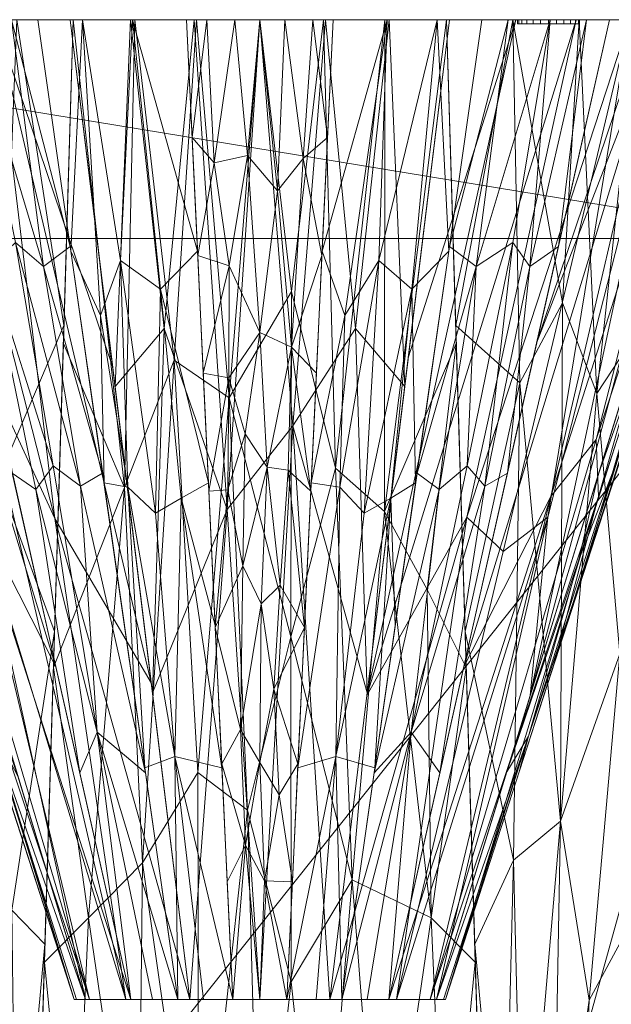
# Model space of a CAD drawing. Header units: millimetres. Extents: x -191 to 191, y -360 to 0.
# Tile 3 of 4: x -58 to 85, y -239 to 0. Entities that reach past the tile are written whole.
import ezdxf

# ---------------------------------------------------------------- set-up
doc = ezdxf.new("R2010")
doc.units = ezdxf.units.MM
doc.layers.add('M-520-M_DRAINAGE_FW', color=2, linetype='Continuous', lineweight=30)

# ---------------------------------------------------------------- blocks, each defined once
blk = doc.blocks.new('AmericanStandard_WCWallHung_AcaciaE__CL3119B-6DACTPT_ - CL3119B-6DACTPT-3449-3D View 1')
at = {"layer": 'M-520-M_DRAINAGE_FW', "lineweight": 9}
mesh = blk.add_polyface(dxfattribs=at)
corners = [(-190.59, 0), (-190.59, 0, 144.94), (-189.04, 0, 231.64), (-184.37, 0, 318.24), (-175.29, 0, 375.22), (-156.54, 0, 429.79), (-128.7, 0, 480.34), (-105.62, 0, 508.26), (-77.41, 0, 530.99), (-45.23, 0, 547.61), (-15.4, 0, 555.25), (15.4, 0, 555.25), (45.23, 0, 547.61), (77.41, 0, 530.99), (105.62, 0, 508.26), (128.7, 0, 480.34), (156.54, 0, 429.79), (175.29, 0, 375.22), (184.37, 0, 318.24), (189.04, 0, 231.64), (190.59, 0, 144.94), (190.59, 0), (-53.84, 0, 475.5), (-70.38, 0, 456.64), (-84.77, 0, 436.09), (-97.51, 0, 412.94), (-107.7, 0, 388.55), (-115.21, 0, 363.22), (-119.97, 0, 337.22), (-121.92, 0, 310.87), (-121.3, 0, 294.18), (-118.77, 0, 277.67), (-114.37, 0, 261.56), (-105.92, 0, 241.49), (-94.57, 0, 222.91), (-80.58, 0, 206.22), (-64.25, 0, 191.81), (-45.96, 0, 179.98), (-31.36, 0, 173.54), (-15.9, 0, 169.6), (0.01, 0, 168.27), (15.91, 0, 169.6), (31.37, 0, 173.54), (45.96, 0, 179.98), (62.09, 0, 190.2), (76.74, 0, 202.43), (89.67, 0, 216.47), (100.64, 0, 232.08), (109.49, 0, 248.99), (116.05, 0, 266.9), (120.67, 0, 288.66), (121.92, 0, 310.87), (119.97, 0, 337.23), (115.21, 0, 363.23), (107.69, 0, 388.56), (97.51, 0, 412.95), (84.77, 0, 436.09), (70.37, 0, 456.64), (53.84, 0, 475.5), (42.98, 0, 485.1), (30.87, 0, 493.05), (17.75, 0, 499.17), (6.03, 0, 502.08), (-6.04, 0, 502.08), (-17.75, 0, 499.17), (-30.87, 0, 493.05), (-42.98, 0, 485.1), (-77.5, 0, 70.59), (-77.24, 0, 68.64), (-76.5, 0, 66.84), (-75.3, 0, 65.28), (-73.75, 0, 64.09), (-71.94, 0, 63.34), (-70, 0, 63.09), (-68.06, 0, 63.34), (-66.25, 0, 64.09), (-64.7, 0, 65.28), (-63.5, 0, 66.84), (-62.76, 0, 68.64), (-62.5, 0, 70.59), (-62.76, 0, 72.53), (-63.5, 0, 74.34), (-64.7, 0, 75.89), (-66.25, 0, 77.08), (-68.06, 0, 77.83), (-70, 0, 78.09), (-71.94, 0, 77.83), (-73.75, 0, 77.08), (-75.3, 0, 75.89), (-76.5, 0, 74.34), (-77.24, 0, 72.53), (62.5, 0, 70.59), (62.76, 0, 68.64), (63.5, 0, 66.84), (64.7, 0, 65.28), (66.25, 0, 64.09), (68.06, 0, 63.34), (70, 0, 63.09), (71.94, 0, 63.34), (73.75, 0, 64.09), (75.3, 0, 65.28), (76.5, 0, 66.84), (77.24, 0, 68.64), (77.5, 0, 70.59), (77.24, 0, 72.53), (76.5, 0, 74.34), (75.3, 0, 75.89), (73.75, 0, 77.08), (71.94, 0, 77.83), (70, 0, 78.09), (68.06, 0, 77.83), (66.25, 0, 77.08), (64.7, 0, 75.89), (63.5, 0, 74.34), (62.76, 0, 72.53)]
mesh.append_faces([[corners[k] for k in face] for face in [(29, 3, 28), (30, 3, 29), (63, 10, 62), (90, 1, 89), (68, 0, 67), (49, 19, 48), (51, 18, 50), (93, 77, 92), (106, 20, 105), (108, 44, 107), (99, 21, 98), (101, 21, 100)]], dxfattribs={"vtx0": -1, "vtx1": -1})
mesh.append_faces([[corners[k] for k in face] for face in [(113, 81, 40)]], dxfattribs={"vtx0": -1, "vtx1": -1, "vtx2": -1})
mesh.append_faces([[corners[k] for k in face] for face in [(26, 4, 5, 25), (4, 27, 28, 3), (31, 2, 3, 30), (2, 33, 34, 1), (23, 6, 7, 22), (8, 66, 22, 7), (10, 63, 64), (1, 34, 35), (6, 23, 24), (1, 90, 67, 0), (0, 68, 69), (0, 69, 70), (37, 85, 86, 36), (91, 78, 79, 114), (92, 77, 78, 91), (11, 61, 62, 10), (61, 11, 12, 60), (60, 12, 13, 59), (13, 58, 59), (15, 56, 57, 14), (20, 45, 46), (14, 57, 58, 13), (56, 15, 16, 55), (18, 51, 52), (19, 49, 50, 18), (111, 41, 42, 110), (113, 40, 41, 112), (110, 42, 43, 109), (20, 106, 107), (21, 101, 102)]], dxfattribs={"vtx0": -1, "vtx2": -1})
mesh.append_faces([[corners[k] for k in face] for face in [(1, 35, 36, 87), (0, 73, 74, 96)]], dxfattribs={"vtx0": -1, "vtx2": -1, "vtx3": -1})
mesh.append_faces([[corners[k] for k in face] for face in [(26, 27, 4), (32, 33, 2), (31, 32, 2), (86, 87, 36), (88, 89, 1), (87, 88, 1), (70, 71, 0), (72, 73, 0), (71, 72, 0), (82, 83, 39), (79, 80, 114), (53, 54, 17), (47, 48, 19), (111, 112, 41), (104, 105, 20), (99, 100, 21), (97, 98, 21), (102, 103, 21)]], dxfattribs={"vtx1": -1, "vtx2": -1})
mesh.append_faces([[corners[k] for k in face] for face in [(44, 45, 20, 107)]], dxfattribs={"vtx1": -1, "vtx2": -1, "vtx3": -1})
mesh.append_faces([[corners[k] for k in face] for face in [(5, 6, 24, 25), (65, 66, 8, 9), (64, 65, 9, 10), (84, 85, 37, 38), (83, 84, 38, 39), (81, 82, 39, 40), (76, 77, 93, 94), (75, 76, 94, 95), (80, 81, 113, 114), (74, 75, 95, 96), (43, 44, 108, 109), (54, 55, 16, 17), (52, 53, 17, 18), (46, 47, 19, 20), (21, 0, 96, 97), (103, 104, 20, 21)]], dxfattribs={"vtx1": -1, "vtx3": -1})
mesh = blk.add_polyface(dxfattribs=at)
corners = [(-190.59, 0), (190.59, 0), (182.65, -42.96), (132.5, -53.04), (132.5, -300), (63.91, -300), (48.3, -325.71), (28.9, -348.7), (10.6, -359.37), (-10.59, -359.37), (-28.89, -348.7), (-48.29, -325.71), (-63.9, -300), (-132.5, -300), (-132.5, -53.04), (-182.65, -42.96)]
mesh.append_faces([[corners[k] for k in face] for face in [(6, 10, 11, 5)]], dxfattribs={"vtx0": -1, "vtx2": -1})
mesh.append_faces([[corners[k] for k in face] for face in [(5, 11, 12, 3)]], dxfattribs={"vtx0": -1, "vtx2": -1, "vtx3": -1})
mesh.append_faces([[corners[k] for k in face] for face in [(9, 10, 7, 8), (4, 5, 3)]], dxfattribs={"vtx1": -1})
mesh.append_faces([[corners[k] for k in face] for face in [(6, 7, 10)]], dxfattribs={"vtx1": -1, "vtx2": -1})
mesh.append_faces([[corners[k] for k in face] for face in [(1, 2, 3, 0)]], dxfattribs={"vtx2": -1})
mesh.append_faces([[corners[k] for k in face] for face in [(14, 15, 0, 3), (12, 13, 14, 3)]], dxfattribs={"vtx2": -1, "vtx3": -1})
mesh = blk.add_polyface(dxfattribs=at)
corners = [(-85.67, -300, 383.94), (-70.94, -300, 403.89), (-54.42, -300, 422.38), (-45.23, 0, 547.61), (-77.41, 0, 530.99), (-105.62, 0, 508.26), (-128.7, 0, 480.34), (-49.77, -148.35, 485.69), (-107.42, -148.35, 432.67), (-63.81, -300, 411.87), (-74.93, -153.72, 466.23), (-77.3, -300, 395.28), (-83.68, -194.33, 439.49), (-92.16, -203.75, 424.99), (-105.73, -88.04, 465.92), (-89.6, -90.6, 481.69), (-91.52, 0, 519.63), (-58.95, 0, 540.53), (-47.5, -74.18, 516.65), (-63.43, -111.26, 492.8), (-60.14, -215.94, 451.39), (-70.68, -237.7, 432.8), (-96.55, -224.18, 408.31), (-117.16, 0, 494.3), (-118.06, -74.18, 456.5), (-99.96, -68.67, 481.74), (-80.03, -72.43, 497.83), (-59.12, -300, 417.13), (-52.1, -224.18, 454.03), (-81.49, -300, 389.61)]
mesh.append_faces([[corners[k] for k in face] for face in [(17, 18, 3), (24, 23, 6), (28, 27, 2), (29, 22, 0)]], dxfattribs={"vtx0": -1})
mesh.append_faces([[corners[k] for k in face] for face in [(9, 21, 1), (18, 19, 7), (4, 19, 17), (23, 25, 5), (16, 26, 4)]], dxfattribs={"vtx0": -1, "vtx1": -1})
mesh.append_faces([[corners[k] for k in face] for face in [(22, 29, 13), (10, 15, 12), (18, 17, 19), (21, 20, 10), (1, 21, 12), (26, 16, 15), (23, 24, 14), (27, 28, 20), (19, 20, 7), (12, 13, 11), (13, 14, 8), (15, 25, 12), (12, 14, 13), (25, 23, 14), (4, 26, 19), (25, 15, 5), (26, 15, 10), (10, 20, 19), (20, 21, 9), (12, 21, 10), (12, 25, 14), (19, 26, 10)]], dxfattribs={"vtx0": -1, "vtx1": -1, "vtx2": -1})
mesh.append_faces([[corners[k] for k in face] for face in [(20, 9, 27), (13, 8, 22)]], dxfattribs={"vtx0": -1, "vtx2": -1})
mesh.append_faces([[corners[k] for k in face] for face in [(11, 1, 12), (16, 5, 15), (24, 8, 14), (28, 7, 20), (29, 11, 13)]], dxfattribs={"vtx1": -1, "vtx2": -1})
mesh = blk.add_polyface(dxfattribs=at)
corners = [(-31.31, -237.6, 316.82), (-41.29, -237.6, 294.62), (-45.03, -237.6, 270.57), (-121.92, 0, 310.87), (-119.97, 0, 337.22), (-115.21, 0, 363.22), (-107.7, 0, 388.55), (-97.51, 0, 412.94), (-84.77, 0, 436.09), (-71.14, -156.9, 284.26), (-49.46, -156.9, 357.33), (-96.53, -78.45, 297.57), (-67.12, -78.45, 396.71), (-120.57, 0, 329.14), (-93.6, 0, 420.04), (-70.52, -115.63, 355.57), (-81.59, -101.8, 341.12), (-82.1, -115.64, 316.51)]
mesh.append_faces([[corners[k] for k in face] for face in [(5, 17, 4)]], dxfattribs={"vtx0": -1, "vtx1": -1})
mesh.append_faces([[corners[k] for k in face] for face in [(16, 1, 17), (16, 6, 15), (17, 9, 4), (17, 5, 16), (10, 15, 7), (16, 15, 1)]], dxfattribs={"vtx0": -1, "vtx1": -1, "vtx2": -1})
mesh.append_faces([[corners[k] for k in face] for face in [(12, 7, 14), (15, 10, 0), (17, 2, 9), (16, 5, 6)]], dxfattribs={"vtx0": -1, "vtx2": -1})
mesh.append_faces([[corners[k] for k in face] for face in [(13, 4, 11), (0, 1, 15), (6, 7, 15), (12, 10, 7), (9, 11, 4), (1, 2, 17)]], dxfattribs={"vtx1": -1, "vtx2": -1})
mesh.append_faces([[corners[k] for k in face] for face in [(11, 3, 13), (14, 8, 12)]], dxfattribs={"vtx2": -1})
mesh = blk.add_polyface(dxfattribs=at)
corners = [(-45.03, -237.6, 270.57), (-44.42, -237.6, 261.35), (-42.24, -237.6, 252.36), (-114.37, 0, 261.56), (-118.77, 0, 277.67), (-121.3, 0, 294.18), (-121.92, 0, 310.87), (-86.84, -108.38, 292.49), (-81.47, -108.38, 257.36), (-62.56, -183.41, 279.76), (-58.69, -183.41, 254.46), (-87.71, -102.45, 276.31), (-78.93, -124.49, 264.9), (-66.01, -169.6, 267.66), (-98.21, -62.31, 268.6)]
mesh.append_faces([[corners[k] for k in face] for face in [(8, 12, 10), (5, 11, 4), (4, 14, 3)]], dxfattribs={"vtx0": -1, "vtx1": -1})
mesh.append_faces([[corners[k] for k in face] for face in [(7, 11, 5), (14, 12, 8), (13, 12, 11), (11, 9, 13), (4, 11, 14), (12, 13, 10), (12, 14, 11)]], dxfattribs={"vtx0": -1, "vtx1": -1, "vtx2": -1})
mesh.append_faces([[corners[k] for k in face] for face in [(13, 9, 0), (14, 8, 3), (11, 7, 9), (13, 1, 2), (13, 2, 10)]], dxfattribs={"vtx0": -1, "vtx2": -1})
mesh.append_faces([[corners[k] for k in face] for face in [(6, 7, 5)]], dxfattribs={"vtx1": -1})
mesh.append_faces([[corners[k] for k in face] for face in [(0, 1, 13)]], dxfattribs={"vtx1": -1, "vtx2": -1})
mesh = blk.add_polyface(dxfattribs=at)
corners = [(-42.24, -237.6, 252.36), (-32.46, -237.6, 234.91), (-16.98, -237.6, 222.23), (-45.96, 0, 179.98), (-64.25, 0, 191.81), (-80.58, 0, 206.22), (-94.57, 0, 222.91), (-105.92, 0, 241.49), (-114.37, 0, 261.56), (-35.71, -84.06, 194.93), (-88.85, -84.06, 258.3), (-26.34, -160.83, 208.58), (-65.54, -160.83, 255.33), (-49.69, -120.98, 214.52), (-68.04, -120.98, 236.4), (-69.79, -77.55, 221.03)]
mesh.append_faces([[corners[k] for k in face] for face in [(10, 7, 8)]], dxfattribs={"vtx0": -1})
mesh.append_faces([[corners[k] for k in face] for face in [(12, 7, 10), (11, 13, 2)]], dxfattribs={"vtx0": -1, "vtx1": -1})
mesh.append_faces([[corners[k] for k in face] for face in [(15, 14, 1), (14, 15, 6), (4, 13, 11), (14, 7, 12), (15, 13, 5), (13, 15, 1)]], dxfattribs={"vtx0": -1, "vtx1": -1, "vtx2": -1})
mesh.append_faces([[corners[k] for k in face] for face in [(13, 1, 2), (14, 0, 1), (15, 5, 6)]], dxfattribs={"vtx0": -1, "vtx2": -1})
mesh.append_faces([[corners[k] for k in face] for face in [(12, 0, 14), (4, 5, 13), (11, 9, 4), (6, 7, 14)]], dxfattribs={"vtx1": -1, "vtx2": -1})
mesh.append_faces([[corners[k] for k in face] for face in [(9, 3, 4)]], dxfattribs={"vtx2": -1})
mesh = blk.add_polyface(dxfattribs=at)
corners = [(-19.88, -237.6, 331.37), (-25.99, -237.6, 324.41), (-31.31, -237.6, 316.82), (-84.77, 0, 436.09), (-70.38, 0, 456.64), (-53.84, 0, 475.5), (-38.12, -109.96, 408.79), (-60.03, -109.96, 380.89), (-27.74, -182.61, 364.72), (-43.68, -182.61, 344.42), (-50.08, -108.15, 396.56), (-45.98, -54.98, 442.15), (-60.22, 0, 468.22), (-52.44, -59.83, 431.48), (-43.52, -113.14, 400.56), (-79.22, 0, 444.02), (-72.4, -54.98, 408.49), (-65.5, -59.83, 414.85), (-54.33, -113.95, 386.16), (-39.47, -172.77, 358.7), (-59.25, -53.99, 427.9)]
mesh.append_faces([[corners[k] for k in face] for face in [(12, 13, 4)]], dxfattribs={"vtx0": -1, "vtx1": -1})
mesh.append_faces([[corners[k] for k in face] for face in [(17, 16, 15), (14, 13, 6), (18, 17, 10), (14, 10, 20), (13, 12, 11), (19, 14, 8), (14, 20, 13), (10, 14, 19), (7, 17, 18), (20, 10, 17), (9, 18, 19), (10, 19, 18), (20, 4, 13), (4, 20, 17)]], dxfattribs={"vtx0": -1, "vtx1": -1, "vtx2": -1})
mesh.append_faces([[corners[k] for k in face] for face in [(19, 1, 2), (19, 8, 0), (14, 6, 8), (17, 7, 16), (18, 9, 7)]], dxfattribs={"vtx0": -1, "vtx2": -1})
mesh.append_faces([[corners[k] for k in face] for face in [(2, 9, 19), (11, 6, 13), (15, 4, 17), (0, 1, 19)]], dxfattribs={"vtx1": -1, "vtx2": -1})
mesh.append_faces([[corners[k] for k in face] for face in [(16, 3, 15), (12, 5, 11)]], dxfattribs={"vtx2": -1})
mesh = blk.add_polyface(dxfattribs=at)
corners = [(-77.5, -1, 70.59), (-77.24, -1, 72.53), (-76.5, -1, 74.34), (-75.3, -1, 75.89), (-73.75, -1, 77.08), (-71.94, -1, 77.83), (-70, -1, 78.09), (-68.06, -1, 77.83), (-66.25, -1, 77.08), (-64.7, -1, 75.89), (-63.5, -1, 74.34), (-62.76, -1, 72.53), (-62.5, -1, 70.59), (-62.76, -1, 68.64), (-63.5, -1, 66.84), (-64.7, -1, 65.28), (-66.25, -1, 64.09), (-68.06, -1, 63.34), (-70, -1, 63.09), (-71.94, -1, 63.34), (-73.75, -1, 64.09), (-75.3, -1, 65.28), (-76.5, -1, 66.84), (-77.24, -1, 68.64), (62.5, -1, 70.59), (62.76, -1, 72.53), (63.5, -1, 74.34), (64.7, -1, 75.89), (66.25, -1, 77.08), (68.06, -1, 77.83), (70, -1, 78.09), (71.94, -1, 77.83), (73.75, -1, 77.08), (75.3, -1, 75.89), (76.5, -1, 74.34), (77.24, -1, 72.53), (77.5, -1, 70.59), (77.24, -1, 68.64), (76.5, -1, 66.84), (75.3, -1, 65.28), (73.75, -1, 64.09), (71.94, -1, 63.34), (70, -1, 63.09), (68.06, -1, 63.34), (66.25, -1, 64.09), (64.7, -1, 65.28), (63.5, -1, 66.84), (62.76, -1, 68.64)]
mesh.append_faces([[corners[k] for k in face] for face in [(4, 1, 2, 3), (6, 4, 5), (28, 25, 26, 27), (30, 28, 29)]], dxfattribs={"vtx0": -1})
mesh.append_faces([[corners[k] for k in face] for face in [(10, 14, 8, 9), (11, 14, 10), (34, 36, 32, 33)]], dxfattribs={"vtx0": -1, "vtx1": -1})
mesh.append_faces([[corners[k] for k in face] for face in [(25, 31, 46, 24)]], dxfattribs={"vtx0": -1, "vtx1": -1, "vtx2": -1})
mesh.append_faces([[corners[k] for k in face] for face in [(7, 14, 22, 1), (38, 41, 46, 31)]], dxfattribs={"vtx0": -1, "vtx1": -1, "vtx2": -1, "vtx3": -1})
mesh.append_faces([[corners[k] for k in face] for face in [(20, 14, 17, 18)]], dxfattribs={"vtx0": -1, "vtx1": -1, "vtx3": -1})
mesh.append_faces([[corners[k] for k in face] for face in [(46, 41, 42), (38, 31, 32)]], dxfattribs={"vtx0": -1, "vtx2": -1})
mesh.append_faces([[corners[k] for k in face] for face in [(4, 6, 7, 1), (28, 30, 31, 25)]], dxfattribs={"vtx0": -1, "vtx2": -1, "vtx3": -1})
mesh.append_faces([[corners[k] for k in face] for face in [(16, 17, 14, 15), (19, 20, 18), (40, 41, 38, 39), (45, 46, 44), (47, 24, 46)]], dxfattribs={"vtx1": -1})
mesh.append_faces([[corners[k] for k in face] for face in [(7, 8, 14), (43, 44, 46, 42)]], dxfattribs={"vtx1": -1, "vtx2": -1})
mesh.append_faces([[corners[k] for k in face] for face in [(12, 13, 14, 11), (34, 35, 36)]], dxfattribs={"vtx2": -1})
mesh.append_faces([[corners[k] for k in face] for face in [(20, 21, 22, 14), (36, 37, 38, 32)]], dxfattribs={"vtx2": -1, "vtx3": -1})
mesh.append_faces([[corners[k] for k in face] for face in [(22, 23, 0, 1)]], dxfattribs={"vtx3": -1})
mesh = blk.add_polyface(dxfattribs=at)
corners = [(-54.42, -300, 422.38), (-29.51, -300, 439.3), (0, -300, 445.24), (29.51, -300, 439.3), (54.42, -300, 422.38), (45.23, 0, 547.61), (15.4, 0, 555.25), (-15.4, 0, 555.25), (-45.23, 0, 547.61), (50.04, -157.06, 482.05), (30.21, -119.27, 506.94), (7.53, -149.6, 500.55), (-15.06, -182.52, 487.33), (-50.04, -157.06, 482.05), (-32.8, -113.39, 508.22), (45.19, -300, 428.65), (52.23, -228.53, 452.22), (41.53, -217.74, 464.16), (47.63, -78.53, 514.83), (40.56, -138.17, 495.25), (30.31, 0, 551.43), (14.76, -300, 442.27), (22.42, -208.54, 475.93), (7.56, -233.3, 469.56), (-2.97, -191.63, 485.28), (0, 0, 555.25), (-7.45, -91.69, 522.01), (-20.74, -82.55, 523.45), (-30.31, 0, 551.43), (7.71, -65.94, 531.53), (18.32, -108.77, 514.15), (-14.76, -300, 442.27), (-45.19, -300, 428.65), (-52.23, -228.53, 452.22), (-41.53, -217.74, 464.16), (-47.63, -78.53, 514.83), (-28.48, -204.44, 475.47)]
mesh.append_faces([[corners[k] for k in face] for face in [(1, 34, 32), (9, 17, 16), (7, 26, 25), (31, 36, 1)]], dxfattribs={"vtx0": -1, "vtx1": -1})
mesh.append_faces([[corners[k] for k in face] for face in [(18, 10, 19), (28, 14, 27), (16, 17, 15), (2, 23, 24), (29, 30, 6), (36, 12, 27), (17, 22, 3), (24, 26, 12), (11, 26, 24), (22, 17, 10), (17, 9, 19), (17, 19, 10), (30, 22, 10), (23, 22, 11), (22, 23, 21), (24, 23, 11), (26, 11, 29), (12, 31, 24), (27, 26, 7), (12, 26, 27), (27, 14, 36), (26, 29, 25), (30, 29, 11), (22, 30, 11), (30, 10, 20), (36, 31, 12), (34, 33, 32), (36, 34, 1), (13, 34, 14), (34, 36, 14)]], dxfattribs={"vtx0": -1, "vtx1": -1, "vtx2": -1})
mesh.append_faces([[corners[k] for k in face] for face in [(29, 6, 25), (14, 28, 8), (19, 9, 18), (17, 3, 15), (10, 5, 20), (23, 2, 21), (30, 20, 6), (14, 35, 13), (27, 7, 28), (14, 8, 35)]], dxfattribs={"vtx0": -1, "vtx2": -1})
mesh.append_faces([[corners[k] for k in face] for face in [(18, 5, 10), (31, 2, 24), (21, 3, 22), (13, 33, 34)]], dxfattribs={"vtx1": -1, "vtx2": -1})
mesh.append_faces([[corners[k] for k in face] for face in [(15, 4, 16), (33, 0, 32)]], dxfattribs={"vtx2": -1})
mesh = blk.add_polyface(dxfattribs=at)
corners = [(-6.55, -237.6, 340.11), (-13.69, -237.6, 336.46), (-19.88, -237.6, 331.37), (-53.84, 0, 475.5), (-42.98, 0, 485.1), (-30.87, 0, 493.05), (-17.75, 0, 499.17), (-12.46, -112.33, 423.97), (-37.78, -112.33, 407.36), (-9.2, -181.43, 377.71), (-27.91, -181.43, 365.44), (-25.3, -119.63, 412.34), (-15.1, -56.16, 461.57), (-24.06, -65.3, 451.19), (-33.78, -58.41, 450.05), (-45.81, -56.16, 441.43), (-38.62, -71.74, 436.64), (-32.04, -113.31, 411.9), (-10.83, -146.88, 400.84), (-19.06, -115.98, 418.52), (-20.58, -178.62, 373.67)]
mesh.append_faces([[corners[k] for k in face] for face in [(7, 13, 12), (15, 16, 8), (8, 17, 10)]], dxfattribs={"vtx0": -1, "vtx1": -1})
mesh.append_faces([[corners[k] for k in face] for face in [(17, 16, 14), (16, 15, 4), (5, 12, 13), (14, 13, 11), (9, 20, 19), (20, 10, 17), (13, 14, 5), (8, 16, 17), (14, 16, 4), (11, 17, 14), (19, 20, 11), (19, 13, 7), (19, 11, 13), (11, 20, 17)]], dxfattribs={"vtx0": -1, "vtx1": -1, "vtx2": -1})
mesh.append_faces([[corners[k] for k in face] for face in [(20, 9, 0), (20, 1, 2), (19, 7, 18), (19, 18, 9)]], dxfattribs={"vtx0": -1, "vtx2": -1})
mesh.append_faces([[corners[k] for k in face] for face in [(2, 10, 20), (4, 5, 14), (0, 1, 20)]], dxfattribs={"vtx1": -1, "vtx2": -1})
mesh.append_faces([[corners[k] for k in face] for face in [(5, 6, 12), (15, 3, 4)]], dxfattribs={"vtx2": -1})
mesh = blk.add_polyface(dxfattribs=at)
corners = [(-16.98, -237.6, 222.23), (0, -237.6, 217.91), (16.98, -237.6, 222.23), (45.96, 0, 179.98), (31.37, 0, 173.54), (15.91, 0, 169.6), (0.01, 0, 168.27), (-15.9, 0, 169.6), (-31.36, 0, 173.54), (-45.96, 0, 179.98), (35.12, -88.91, 195.79), (-35.12, -88.91, 195.79), (-7.96, -118.78, 193.57), (7.98, -98.49, 189.3), (26.05, -163.25, 209.01), (23.23, -74.91, 187.51), (-26.05, -163.25, 209.01), (-23.22, -74.88, 187.5)]
mesh.append_faces([[corners[k] for k in face] for face in [(11, 8, 9)]], dxfattribs={"vtx0": -1})
mesh.append_faces([[corners[k] for k in face] for face in [(16, 17, 11), (1, 12, 0), (2, 13, 1), (14, 13, 2), (5, 15, 4)]], dxfattribs={"vtx0": -1, "vtx1": -1})
mesh.append_faces([[corners[k] for k in face] for face in [(12, 17, 16), (10, 4, 15), (11, 17, 8), (5, 13, 15), (1, 13, 12), (12, 13, 6), (14, 15, 13), (7, 17, 12)]], dxfattribs={"vtx0": -1, "vtx1": -1, "vtx2": -1})
mesh.append_faces([[corners[k] for k in face] for face in [(17, 7, 8)]], dxfattribs={"vtx0": -1, "vtx2": -1})
mesh.append_faces([[corners[k] for k in face] for face in [(14, 10, 15), (6, 7, 12), (5, 6, 13), (16, 0, 12)]], dxfattribs={"vtx1": -1, "vtx2": -1})
mesh.append_faces([[corners[k] for k in face] for face in [(10, 3, 4)]], dxfattribs={"vtx2": -1})
mesh = blk.add_polyface(dxfattribs=at)
corners = [(6.55, -237.6, 340.11), (0, -237.6, 341.32), (-6.55, -237.6, 340.11), (-17.75, 0, 499.17), (-6.04, 0, 502.08), (6.03, 0, 502.08), (17.75, 0, 499.17), (12.36, -114.29, 422.66), (-12.36, -114.29, 422.66), (9.25, -180.45, 378.37), (-9.25, -180.45, 378.37), (0, -75.82, 451.03), (7.9, -209.02, 359.24), (0, -180.09, 380.32), (4.69, -187.97, 374.53), (4.91, -137.15, 409.06), (-4.1, -132.44, 412.37), (1.16, -208.84, 360.79), (-7.9, -209.02, 359.24), (-3.45, -200.15, 366.46), (-4.71, -172.13, 385.31), (3.4, -162.36, 392.14), (0.31, -141.64, 406.39), (1.75, -108.47, 428.85), (15.06, -57.14, 460.92), (7.64, -79.41, 447.84), (-3.54, -100.39, 434.19), (-15.06, -57.14, 460.92), (-7.42, -59.7, 461.3), (4.32, -41.53, 474.07), (12.87, 0, 500.38), (16.4, -28.57, 480.04), (10.49, -33.67, 478.38), (0, 0, 502.08), (-3.03, -32.9, 480.03), (6.83, -109.22, 427.71), (-7.73, -113.99, 424.27), (-10.81, -147.37, 400.52), (-13.71, -85.72, 441.79), (-7.5, -86.86, 442.8), (-12.87, 0, 500.38), (-16.4, -28.57, 480.04), (-11.09, -34.71, 477.52), (10.81, -147.37, 400.52), (13.71, -85.72, 441.79)]
mesh.append_faces([[corners[k] for k in face] for face in [(10, 19, 18), (12, 14, 9), (9, 21, 43), (18, 19, 2), (30, 32, 5), (41, 42, 27), (24, 32, 31), (37, 20, 10)]], dxfattribs={"vtx0": -1, "vtx1": -1})
mesh.append_faces([[corners[k] for k in face] for face in [(28, 34, 11), (19, 17, 1), (34, 29, 11), (7, 35, 25), (14, 13, 21), (10, 20, 19), (15, 23, 35), (14, 12, 17), (21, 13, 22), (13, 14, 17), (25, 35, 23), (16, 26, 23), (16, 23, 22), (36, 16, 37), (17, 19, 13), (20, 13, 19), (13, 20, 22), (26, 39, 11), (14, 21, 9), (15, 21, 22), (15, 22, 23), (20, 16, 22), (11, 29, 25), (26, 11, 23), (32, 29, 5), (11, 25, 23), (26, 16, 36), (26, 36, 39), (28, 11, 39), (34, 42, 4), (30, 31, 32), (32, 24, 25), (29, 32, 25), (34, 33, 29), (43, 15, 35), (37, 16, 20), (8, 39, 36), (28, 39, 38), (28, 27, 42), (34, 28, 42), (42, 41, 40), (15, 43, 21)]], dxfattribs={"vtx0": -1, "vtx1": -1, "vtx2": -1})
mesh.append_faces([[corners[k] for k in face] for face in [(17, 12, 0), (42, 40, 4), (34, 4, 33), (25, 24, 44)]], dxfattribs={"vtx0": -1, "vtx2": -1})
mesh.append_faces([[corners[k] for k in face] for face in [(8, 38, 39), (7, 43, 35), (1, 2, 19), (0, 1, 17), (33, 5, 29), (38, 27, 28), (37, 8, 36), (44, 7, 25)]], dxfattribs={"vtx1": -1, "vtx2": -1})
mesh.append_faces([[corners[k] for k in face] for face in [(30, 6, 31), (41, 3, 40)]], dxfattribs={"vtx2": -1})
mesh = blk.add_polyface(dxfattribs=at)
corners = [(19.88, -237.6, 331.37), (13.69, -237.6, 336.46), (6.55, -237.6, 340.11), (17.75, 0, 499.17), (30.87, 0, 493.05), (42.98, 0, 485.1), (53.84, 0, 475.5), (37.78, -112.33, 407.36), (12.46, -112.33, 423.97), (27.91, -181.43, 365.44), (9.2, -181.43, 377.71), (25.3, -119.63, 412.34), (45.81, -56.16, 441.43), (36.85, -65.3, 442.8), (28.82, -58.4, 453.31), (15.1, -56.16, 461.57), (20.62, -71.74, 448.45), (19.36, -113.31, 420.22), (32.85, -146.88, 386.4), (31.8, -115.98, 410.16), (18.39, -178.62, 375.11)]
mesh.append_faces([[corners[k] for k in face] for face in [(7, 13, 12), (15, 16, 8), (8, 17, 10)]], dxfattribs={"vtx0": -1, "vtx1": -1})
mesh.append_faces([[corners[k] for k in face] for face in [(14, 17, 16), (16, 15, 4), (5, 12, 13), (9, 20, 19), (13, 11, 14), (20, 10, 17), (13, 14, 5), (8, 16, 17), (14, 16, 4), (11, 17, 14), (11, 13, 19), (7, 19, 13), (20, 11, 19), (11, 20, 17)]], dxfattribs={"vtx0": -1, "vtx1": -1, "vtx2": -1})
mesh.append_faces([[corners[k] for k in face] for face in [(20, 1, 2), (20, 9, 0), (19, 18, 9)]], dxfattribs={"vtx0": -1, "vtx2": -1})
mesh.append_faces([[corners[k] for k in face] for face in [(7, 18, 19), (2, 10, 20), (4, 5, 14), (0, 1, 20)]], dxfattribs={"vtx1": -1, "vtx2": -1})
mesh.append_faces([[corners[k] for k in face] for face in [(5, 6, 12), (15, 3, 4)]], dxfattribs={"vtx2": -1})
mesh = blk.add_polyface(dxfattribs=at)
corners = [(16.98, -237.6, 222.23), (33.11, -237.6, 235.71), (42.86, -237.6, 254.34), (116.05, 0, 266.9), (109.49, 0, 248.99), (100.64, 0, 232.08), (89.67, 0, 216.47), (76.74, 0, 202.43), (62.09, 0, 190.2), (45.96, 0, 179.98), (65.56, -163.9, 258.23), (25.97, -163.9, 209.13), (90.81, -81.95, 262.57), (35.96, -81.95, 194.56), (50.17, -120.63, 214.84), (69.8, -120.62, 239.18), (58.97, -128.94, 226.91)]
mesh.append_faces([[corners[k] for k in face] for face in [(13, 8, 9)]], dxfattribs={"vtx0": -1})
mesh.append_faces([[corners[k] for k in face] for face in [(0, 14, 11), (7, 14, 6), (10, 15, 2), (8, 11, 7)]], dxfattribs={"vtx0": -1, "vtx1": -1})
mesh.append_faces([[corners[k] for k in face] for face in [(14, 7, 11), (6, 16, 15), (5, 15, 10), (14, 16, 6), (16, 1, 15), (14, 1, 16)]], dxfattribs={"vtx0": -1, "vtx1": -1, "vtx2": -1})
mesh.append_faces([[corners[k] for k in face] for face in [(14, 0, 1), (15, 1, 2), (10, 4, 5)]], dxfattribs={"vtx0": -1, "vtx2": -1})
mesh.append_faces([[corners[k] for k in face] for face in [(13, 11, 8), (10, 12, 4), (5, 6, 15)]], dxfattribs={"vtx1": -1, "vtx2": -1})
mesh.append_faces([[corners[k] for k in face] for face in [(12, 3, 4)]], dxfattribs={"vtx2": -1})
mesh = blk.add_polyface(dxfattribs=at)
corners = [(31.31, -237.6, 316.82), (25.99, -237.6, 324.41), (19.88, -237.6, 331.37), (53.84, 0, 475.5), (70.37, 0, 456.64), (84.77, 0, 436.09), (60.03, -109.96, 380.89), (38.12, -109.96, 408.79), (43.68, -182.61, 344.42), (27.74, -182.61, 364.72), (50.26, -108.15, 396.33), (72.4, -54.98, 408.49), (79.22, 0, 444.02), (65.5, -59.83, 414.85), (54.57, -113.14, 386.49), (60.22, 0, 468.22), (45.98, -54.98, 442.15), (52.44, -59.83, 431.48), (43.47, -113.95, 399.99), (36.7, -172.77, 362.24), (61.32, -53.99, 425.27)]
mesh.append_faces([[corners[k] for k in face] for face in [(12, 13, 4)]], dxfattribs={"vtx0": -1, "vtx1": -1})
mesh.append_faces([[corners[k] for k in face] for face in [(17, 16, 15), (14, 13, 6), (18, 17, 10), (14, 10, 20), (13, 12, 11), (19, 14, 8), (14, 20, 13), (10, 14, 19), (7, 17, 18), (20, 10, 17), (9, 18, 19), (10, 19, 18), (20, 4, 13), (4, 20, 17)]], dxfattribs={"vtx0": -1, "vtx1": -1, "vtx2": -1})
mesh.append_faces([[corners[k] for k in face] for face in [(19, 1, 2), (19, 8, 0), (14, 6, 8), (17, 7, 16), (18, 9, 7)]], dxfattribs={"vtx0": -1, "vtx2": -1})
mesh.append_faces([[corners[k] for k in face] for face in [(2, 9, 19), (11, 6, 13), (15, 4, 17), (0, 1, 19)]], dxfattribs={"vtx1": -1, "vtx2": -1})
mesh.append_faces([[corners[k] for k in face] for face in [(16, 3, 15), (12, 5, 11)]], dxfattribs={"vtx2": -1})
mesh = blk.add_polyface(dxfattribs=at)
corners = [(45.03, -237.6, 270.57), (41.29, -237.6, 294.62), (31.31, -237.6, 316.82), (84.77, 0, 436.09), (97.51, 0, 412.95), (107.69, 0, 388.56), (115.21, 0, 363.23), (119.97, 0, 337.23), (121.92, 0, 310.87), (49.46, -156.9, 357.33), (71.14, -156.9, 284.26), (67.12, -78.45, 396.71), (96.53, -78.45, 297.57), (93.6, 0, 420.04), (120.57, 0, 329.14), (82.1, -115.63, 316.52), (81.58, -101.8, 341.13), (70.52, -115.64, 355.57)]
mesh.append_faces([[corners[k] for k in face] for face in [(5, 17, 4)]], dxfattribs={"vtx0": -1, "vtx1": -1})
mesh.append_faces([[corners[k] for k in face] for face in [(16, 1, 17), (16, 6, 15), (17, 9, 4), (17, 5, 16), (10, 15, 7), (16, 15, 1)]], dxfattribs={"vtx0": -1, "vtx1": -1, "vtx2": -1})
mesh.append_faces([[corners[k] for k in face] for face in [(12, 7, 14), (15, 10, 0), (17, 2, 9), (16, 5, 6)]], dxfattribs={"vtx0": -1, "vtx2": -1})
mesh.append_faces([[corners[k] for k in face] for face in [(13, 4, 11), (0, 1, 15), (6, 7, 15), (12, 10, 7), (9, 11, 4), (1, 2, 17)]], dxfattribs={"vtx1": -1, "vtx2": -1})
mesh.append_faces([[corners[k] for k in face] for face in [(11, 3, 13), (14, 8, 12)]], dxfattribs={"vtx2": -1})
mesh = blk.add_polyface(dxfattribs=at)
corners = [(42.86, -237.6, 254.34), (44.56, -237.6, 262.37), (45.03, -237.6, 270.57), (121.92, 0, 310.87), (120.67, 0, 288.66), (116.05, 0, 266.9), (82.05, -110.37, 261.07), (86.2, -110.37, 292.15), (59.86, -182.41, 257.25), (62.88, -182.41, 279.93), (85.48, -109.85, 276.51), (99.05, -55.18, 263.99), (117.88, 0, 275.52), (99.79, -60.42, 273.07), (121.42, 0, 302.08), (104.06, -55.18, 301.51), (102.18, -60.42, 290.98), (79.44, -130.94, 282), (65.12, -173.72, 270.21), (77.37, -130.94, 266.44), (102.95, -54.93, 281.71)]
mesh.append_faces([[corners[k] for k in face] for face in [(12, 13, 4)]], dxfattribs={"vtx0": -1, "vtx1": -1})
mesh.append_faces([[corners[k] for k in face] for face in [(16, 15, 14), (13, 10, 20), (13, 12, 11), (18, 19, 8), (17, 10, 18), (10, 13, 19), (7, 16, 17), (20, 10, 16), (10, 17, 16), (17, 18, 9), (6, 19, 13), (10, 19, 18), (20, 4, 13), (4, 20, 16)]], dxfattribs={"vtx0": -1, "vtx1": -1, "vtx2": -1})
mesh.append_faces([[corners[k] for k in face] for face in [(18, 8, 0), (18, 1, 2), (17, 9, 7), (16, 7, 15), (18, 2, 9)]], dxfattribs={"vtx0": -1, "vtx2": -1})
mesh.append_faces([[corners[k] for k in face] for face in [(6, 8, 19), (11, 6, 13), (14, 4, 16), (0, 1, 18)]], dxfattribs={"vtx1": -1, "vtx2": -1})
mesh.append_faces([[corners[k] for k in face] for face in [(15, 3, 14), (12, 5, 11)]], dxfattribs={"vtx2": -1})
mesh = blk.add_polyface(dxfattribs=at)
corners = [(54.42, -300, 422.38), (70.94, -300, 403.89), (85.67, -300, 383.94), (128.7, 0, 480.34), (105.62, 0, 508.26), (77.41, 0, 530.99), (45.23, 0, 547.61), (107.42, -148.35, 432.67), (49.77, -148.35, 485.69), (77.3, -300, 395.28), (87.3, -153.72, 454.79), (63.81, -300, 411.87), (72.87, -194.33, 450.06), (61.47, -203.75, 455.45), (63.03, -88.04, 502.75), (81.7, -90.6, 488.52), (91.52, 0, 519.63), (118.86, 0, 492.24), (118.06, -74.18, 456.5), (102.46, -111.26, 458.37), (91.65, -215.94, 419.48), (79.82, -237.7, 423.16), (52.1, -224.18, 454.03), (61.32, 0, 539.3), (47.5, -74.18, 516.65), (73.41, -68.67, 504.25), (93.64, -72.43, 486.26), (81.49, -300, 389.61), (96.55, -224.18, 408.31), (59.12, -300, 417.13)]
mesh.append_faces([[corners[k] for k in face] for face in [(17, 18, 3), (24, 23, 6), (28, 27, 2), (29, 22, 0)]], dxfattribs={"vtx0": -1})
mesh.append_faces([[corners[k] for k in face] for face in [(9, 21, 1), (18, 19, 7), (4, 19, 17), (23, 25, 5), (16, 26, 4)]], dxfattribs={"vtx0": -1, "vtx1": -1})
mesh.append_faces([[corners[k] for k in face] for face in [(22, 29, 13), (10, 15, 12), (18, 17, 19), (21, 20, 10), (1, 21, 12), (26, 16, 15), (23, 24, 14), (27, 28, 20), (19, 20, 7), (12, 13, 11), (13, 14, 8), (15, 25, 12), (12, 14, 13), (25, 23, 14), (4, 26, 19), (25, 15, 5), (26, 15, 10), (10, 20, 19), (20, 21, 9), (12, 21, 10), (12, 25, 14), (19, 26, 10)]], dxfattribs={"vtx0": -1, "vtx1": -1, "vtx2": -1})
mesh.append_faces([[corners[k] for k in face] for face in [(20, 9, 27), (13, 8, 22)]], dxfattribs={"vtx0": -1, "vtx2": -1})
mesh.append_faces([[corners[k] for k in face] for face in [(11, 1, 12), (16, 5, 15), (24, 8, 14), (28, 7, 20), (29, 11, 13)]], dxfattribs={"vtx1": -1, "vtx2": -1})
mesh = blk.add_polyface(dxfattribs=at)
corners = [(62.5, -1, 70.59), (62.76, -1, 68.64), (63.5, -1, 66.84), (64.7, -1, 65.28), (66.25, -1, 64.09), (68.06, -1, 63.34), (70, -1, 63.09), (71.94, -1, 63.34), (73.75, -1, 64.09), (75.3, -1, 65.28), (76.5, -1, 66.84), (77.24, -1, 68.64), (77.5, -1, 70.59), (77.5, 0, 70.59), (77.24, 0, 68.64), (76.5, 0, 66.84), (75.3, 0, 65.28), (73.75, 0, 64.09), (71.94, 0, 63.34), (70, 0, 63.09), (68.06, 0, 63.34), (66.25, 0, 64.09), (64.7, 0, 65.28), (63.5, 0, 66.84), (62.76, 0, 68.64), (62.5, 0, 70.59)]
mesh.append_faces([[corners[k] for k in face] for face in [(1, 24, 25, 0), (14, 11, 12, 13)]], dxfattribs={"vtx0": -1})
mesh.append_faces([[corners[k] for k in face] for face in [(2, 23, 24, 1), (4, 21, 22, 3), (3, 22, 23, 2), (5, 20, 21, 4), (20, 5, 6, 19), (7, 18, 19, 6), (8, 17, 18, 7), (10, 15, 16, 9), (9, 16, 17, 8), (11, 14, 15, 10)]], dxfattribs={"vtx0": -1, "vtx2": -1})
mesh = blk.add_polyface(dxfattribs=at)
corners = [(77.5, -1, 70.59), (77.24, -1, 72.53), (76.5, -1, 74.34), (75.3, -1, 75.89), (73.75, -1, 77.08), (71.94, -1, 77.83), (70, -1, 78.09), (68.06, -1, 77.83), (66.25, -1, 77.08), (64.7, -1, 75.89), (63.5, -1, 74.34), (62.76, -1, 72.53), (62.5, -1, 70.59), (62.5, 0, 70.59), (62.76, 0, 72.53), (63.5, 0, 74.34), (64.7, 0, 75.89), (66.25, 0, 77.08), (68.06, 0, 77.83), (70, 0, 78.09), (71.94, 0, 77.83), (73.75, 0, 77.08), (75.3, 0, 75.89), (76.5, 0, 74.34), (77.24, 0, 72.53), (77.5, 0, 70.59)]
mesh.append_faces([[corners[k] for k in face] for face in [(1, 24, 25, 0), (14, 11, 12, 13)]], dxfattribs={"vtx0": -1})
mesh.append_faces([[corners[k] for k in face] for face in [(2, 23, 24, 1), (4, 21, 22, 3), (3, 22, 23, 2), (5, 20, 21, 4), (20, 5, 6, 19), (7, 18, 19, 6), (8, 17, 18, 7), (10, 15, 16, 9), (9, 16, 17, 8), (11, 14, 15, 10)]], dxfattribs={"vtx0": -1, "vtx2": -1})
mesh = blk.add_polyface(dxfattribs=at)
corners = [(-19.88, -237.6, 331.37), (-13.69, -237.6, 336.46), (-6.55, -237.6, 340.11), (0, -237.6, 341.32), (6.55, -237.6, 340.11), (13.69, -237.6, 336.46), (19.88, -237.6, 331.37), (25.99, -237.6, 324.41), (31.31, -237.6, 316.82), (41.29, -237.6, 294.62), (45.03, -237.6, 270.57), (44.56, -237.6, 262.37), (42.86, -237.6, 254.34), (33.11, -237.6, 235.71), (16.98, -237.6, 222.23), (0, -237.6, 217.91), (-16.98, -237.6, 222.23), (-32.46, -237.6, 234.91), (-42.24, -237.6, 252.36), (-44.42, -237.6, 261.35), (-45.03, -237.6, 270.57), (-41.29, -237.6, 294.62), (-31.31, -237.6, 316.82), (-25.99, -237.6, 324.41)]
mesh.append_faces([[corners[k] for k in face] for face in [(8, 22, 7)]], dxfattribs={"vtx0": -1, "vtx1": -1})
mesh.append_faces([[corners[k] for k in face] for face in [(1, 4, 5, 0), (0, 5, 6, 23), (23, 6, 7, 22), (17, 13, 14, 16), (13, 17, 18)]], dxfattribs={"vtx0": -1, "vtx2": -1})
mesh.append_faces([[corners[k] for k in face] for face in [(20, 9, 10, 11)]], dxfattribs={"vtx0": -1, "vtx3": -1})
mesh.append_faces([[corners[k] for k in face] for face in [(15, 16, 14)]], dxfattribs={"vtx1": -1})
mesh.append_faces([[corners[k] for k in face] for face in [(20, 21, 9)]], dxfattribs={"vtx1": -1, "vtx2": -1})
mesh.append_faces([[corners[k] for k in face] for face in [(8, 9, 21, 22), (11, 12, 19, 20), (18, 19, 12, 13)]], dxfattribs={"vtx1": -1, "vtx3": -1})
mesh.append_faces([[corners[k] for k in face] for face in [(2, 3, 4, 1)]], dxfattribs={"vtx2": -1})

msp = doc.modelspace()

# ---------------------------------------------------------------- block references
at = {"layer": 'M-520-M_DRAINAGE_FW', "lineweight": 9}
msp.add_blockref('AmericanStandard_WCWallHung_AcaciaE__CL3119B-6DACTPT_ - CL3119B-6DACTPT-3449-3D View 1', (0, 0), dxfattribs=at)

doc.saveas('drawing.dxf')
